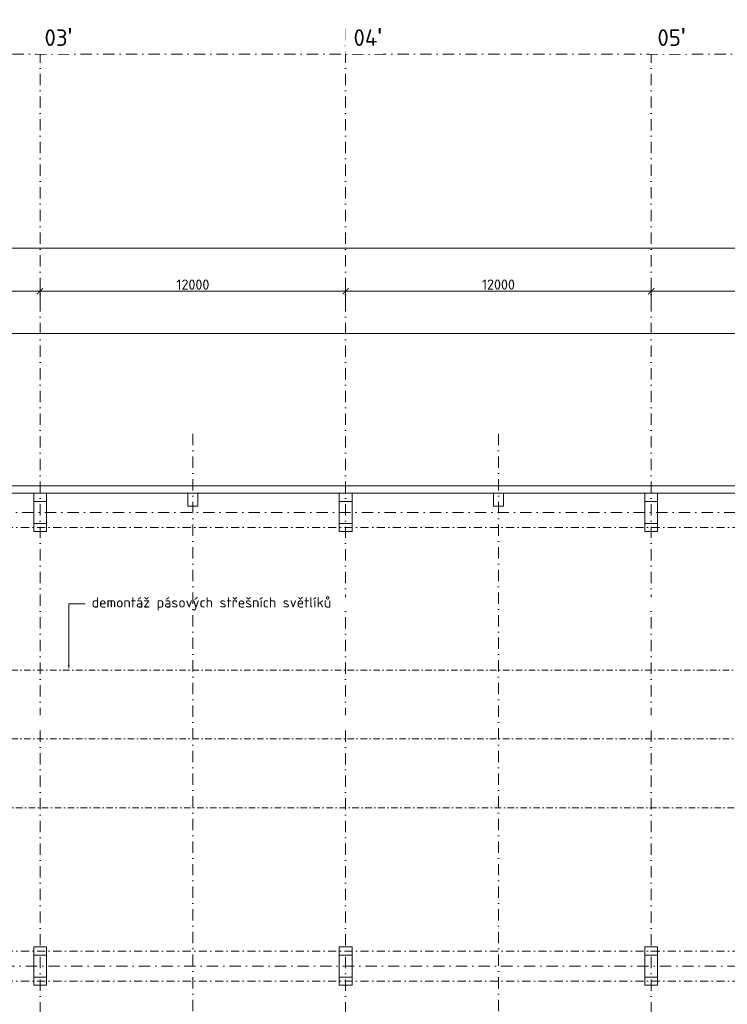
# Model space of a CAD drawing. Header units: millimetres. Extents: x -796345 to 3713765, y -2985421 to 2187451.
# Tile 194 of 256: x 329200 to 356987, y 61878 to 100555. Entities that reach past the tile are written whole.
import ezdxf
from ezdxf import colors
from ezdxf.entities.mleader import LeaderData, LeaderLine
from ezdxf.math import Vec2, Vec3

# ---------------------------------------------------------------- set-up
doc = ezdxf.new("R2010")
doc.units = ezdxf.units.MM
doc.header["$PDMODE"] = 1
for name, pattern in [('CENTERX2', [101.6, 63.5, -12.7, 12.7, -12.7]), ('DASHDOT', [25.4, 12.7, -6.35, 0, -6.35]), ('ČERCHOVANÁ', [25.4, 12.7, -6.35, 0, -6.35])]:
    doc.linetypes.add(name, pattern=pattern)
doc.layers.get('Defpoints').update_dxf_attribs({"color": 8})
for name, color, linetype, lineweight in [('A99_N_kce-nad-vid', 7, 'DASHDOT', 5), ('A99_N_koty-200', 5, 'Continuous', 5), ('A99_N_osy', 1, 'CENTERX2', 9), ('A99_N_txt-popis-200', 240, 'Continuous', 5), ('A99_N_txt-popis-50', 240, 'Continuous', 9), ('A99_S_kce-nad-vid', 181, 'DASHDOT', 5), ('A99_S_kce-rez-sil', 7, 'Continuous', 15), ('A99_S_sloupy', 7, 'Continuous', 5)]:
    doc.layers.add(name, color=color, linetype=linetype, lineweight=lineweight)
doc.styles.add('A99_kota', font='isocpeur.ttf', dxfattribs={"height": 2})
doc.styles.add('A99_popis', font='isocpeur.ttf')
doc.styles.add('ad_popis 100', font='isocpeur.ttf', dxfattribs={"height": 200})
doc.dimstyles.new('A99_kota_200 new', dxfattribs={"dimscale": 200, "dimtxt": 2, "dimasz": 1.2, "dimexe": 0.5, "dimexo": 1.5, "dimgap": 0.3, "dimtad": 1, "dimdec": 0, "dimzin": 3, "dimdsep": 46, "dimtxsty": 'A99_kota', "dimblk": 'ARCHTICK', "dimcen": 2.5, "dimazin": 2, "dimtfac": 0.75, "dimtdec": 0, "dimtmove": 2, "dimatfit": 0, "dimfxl": 4, "dimfxlon": 1, "dimtolj": 1, "dimtzin": 0, "dimlwd": 5, "dimlwe": 5, "dimarcsym": 0})

# ---------------------------------------------------------------- blocks, each defined once
blk = doc.blocks.new('_ArchTick')
at = {"color": 0, "linetype": 'ByBlock', "const_width": 0.15}
blk.add_lwpolyline([(-0.5, -0.5), (0.5, 0.5)], dxfattribs=at)
blk = doc.blocks.new('*D221')
at = {"layer": 'A99_N_koty-200', "color": 0, "lineweight": 5, "transparency": 16777216}
for p, q in [((318000, 89090), (318000, 89990)), ((318000, 89890), (330000, 89890)), ((330000, 89090), (330000, 89990))]:
    blk.add_line(p, q, dxfattribs=at)
at = {"layer": 'Defpoints', "color": 0, "lineweight": 0, "transparency": 16777216}
for p in [(330000, 89890), (318000, 84024), (330000, 84024)]:
    blk.add_point(p, dxfattribs=at)
at = {"layer": 'A99_N_koty-200', "color": 0, "lineweight": 5, "transparency": 16777216, "xscale": 240, "yscale": 240, "zscale": 240, "rotation": 180}
blk.add_blockref('_ArchTick', (318000, 89890), dxfattribs=at)
at = {"layer": 'A99_N_koty-200', "color": 0, "lineweight": 5, "transparency": 16777216, "xscale": 240, "yscale": 240, "zscale": 240}
blk.add_blockref('_ArchTick', (330000, 89890), dxfattribs=at)
at = {"layer": 'A99_N_koty-200', "color": 0, "transparency": 16777216, "insert": (324000, 90150), "char_height": 400, "attachment_point": 5, "style": 'A99_kota'}
blk.add_mtext('\\A1;12000', dxfattribs=at)
blk = doc.blocks.new('*D222')
at = {"layer": 'A99_N_koty-200', "color": 0, "lineweight": 5, "transparency": 16777216}
for p, q in [((330000, 89090), (330000, 89990)), ((330000, 89890), (342000, 89890)), ((342000, 89090), (342000, 89990))]:
    blk.add_line(p, q, dxfattribs=at)
at = {"layer": 'Defpoints', "color": 0, "lineweight": 0, "transparency": 16777216}
for p in [(342000, 89890), (330000, 84024), (342000, 84024)]:
    blk.add_point(p, dxfattribs=at)
at = {"layer": 'A99_N_koty-200', "color": 0, "lineweight": 5, "transparency": 16777216, "xscale": 240, "yscale": 240, "zscale": 240, "rotation": 180}
blk.add_blockref('_ArchTick', (330000, 89890), dxfattribs=at)
at = {"layer": 'A99_N_koty-200', "color": 0, "lineweight": 5, "transparency": 16777216, "xscale": 240, "yscale": 240, "zscale": 240}
blk.add_blockref('_ArchTick', (342000, 89890), dxfattribs=at)
at = {"layer": 'A99_N_koty-200', "color": 0, "transparency": 16777216, "insert": (336000, 90150), "char_height": 400, "attachment_point": 5, "style": 'A99_kota'}
blk.add_mtext('\\A1;12000', dxfattribs=at)
blk = doc.blocks.new('*D223')
at = {"layer": 'A99_N_koty-200', "color": 0, "lineweight": 5, "transparency": 16777216}
for p, q in [((342000, 89090), (342000, 89990)), ((342000, 89890), (354000, 89890)), ((354000, 89090), (354000, 89990))]:
    blk.add_line(p, q, dxfattribs=at)
at = {"layer": 'Defpoints', "color": 0, "lineweight": 0, "transparency": 16777216}
for p in [(354000, 89890), (342000, 84024), (354000, 84024)]:
    blk.add_point(p, dxfattribs=at)
at = {"layer": 'A99_N_koty-200', "color": 0, "lineweight": 5, "transparency": 16777216, "xscale": 240, "yscale": 240, "zscale": 240, "rotation": 180}
blk.add_blockref('_ArchTick', (342000, 89890), dxfattribs=at)
at = {"layer": 'A99_N_koty-200', "color": 0, "lineweight": 5, "transparency": 16777216, "xscale": 240, "yscale": 240, "zscale": 240}
blk.add_blockref('_ArchTick', (354000, 89890), dxfattribs=at)
at = {"layer": 'A99_N_koty-200', "color": 0, "transparency": 16777216, "insert": (348000, 90150), "char_height": 400, "attachment_point": 5, "style": 'A99_kota'}
blk.add_mtext('\\A1;12000', dxfattribs=at)
blk = doc.blocks.new('*D224')
at = {"layer": 'A99_N_koty-200', "color": 0, "lineweight": 5, "transparency": 16777216}
for p, q in [((354000, 89090), (354000, 89990)), ((354000, 89890), (366000, 89890)), ((366000, 89090), (366000, 89990))]:
    blk.add_line(p, q, dxfattribs=at)
at = {"layer": 'Defpoints', "color": 0, "lineweight": 0, "transparency": 16777216}
for p in [(366000, 89890), (354000, 84024), (366000, 84024)]:
    blk.add_point(p, dxfattribs=at)
at = {"layer": 'A99_N_koty-200', "color": 0, "lineweight": 5, "transparency": 16777216, "xscale": 240, "yscale": 240, "zscale": 240, "rotation": 180}
blk.add_blockref('_ArchTick', (354000, 89890), dxfattribs=at)
at = {"layer": 'A99_N_koty-200', "color": 0, "lineweight": 5, "transparency": 16777216, "xscale": 240, "yscale": 240, "zscale": 240}
blk.add_blockref('_ArchTick', (366000, 89890), dxfattribs=at)
at = {"layer": 'A99_N_koty-200', "color": 0, "transparency": 16777216, "insert": (360000, 90150), "char_height": 400, "attachment_point": 5, "style": 'A99_kota'}
blk.add_mtext('\\A1;12000', dxfattribs=at)
blk = doc.blocks.new('*D238')
at = {"layer": 'A99_N_koty-200', "color": 0, "lineweight": 5, "transparency": 16777216}
for p, q in [((306000, 90785), (306000, 91685)), ((438550, 90785), (438550, 91685)), ((306000, 91585), (438550, 91585))]:
    blk.add_line(p, q, dxfattribs=at)
at = {"layer": 'Defpoints', "color": 0, "lineweight": 0, "transparency": 16777216}
for p in [(438550, 91585), (306000, 84024), (438550, 84024)]:
    blk.add_point(p, dxfattribs=at)
at = {"layer": 'A99_N_koty-200', "color": 0, "lineweight": 5, "transparency": 16777216, "xscale": 240, "yscale": 240, "zscale": 240, "rotation": 180}
blk.add_blockref('_ArchTick', (306000, 91585), dxfattribs=at)
at = {"layer": 'A99_N_koty-200', "color": 0, "lineweight": 5, "transparency": 16777216, "xscale": 240, "yscale": 240, "zscale": 240}
blk.add_blockref('_ArchTick', (438550, 91585), dxfattribs=at)
at = {"layer": 'A99_N_koty-200', "color": 0, "transparency": 16777216, "insert": (372275, 91845), "char_height": 400, "attachment_point": 5, "style": 'A99_kota'}
blk.add_mtext('\\A1;132550', dxfattribs=at)
blk = doc.blocks.new('*D241')
at = {"layer": 'A99_N_koty-200', "color": 0, "lineweight": 5, "transparency": 16777216}
for p, q in [((305450, 87432), (305450, 88332)), ((305450, 88232), (480030, 88232)), ((480030, 87432), (480030, 88332))]:
    blk.add_line(p, q, dxfattribs=at)
at = {"layer": 'Defpoints', "color": 0, "lineweight": 0, "transparency": 16777216}
for p in [(480030, 88232), (305450, 82250), (480030, 81380)]:
    blk.add_point(p, dxfattribs=at)
at = {"layer": 'A99_N_koty-200', "color": 0, "lineweight": 5, "transparency": 16777216, "xscale": 240, "yscale": 240, "zscale": 240, "rotation": 180}
blk.add_blockref('_ArchTick', (305450, 88232), dxfattribs=at)
at = {"layer": 'A99_N_koty-200', "color": 0, "lineweight": 5, "transparency": 16777216, "xscale": 240, "yscale": 240, "zscale": 240}
blk.add_blockref('_ArchTick', (480030, 88232), dxfattribs=at)
at = {"layer": 'A99_N_koty-200', "color": 0, "transparency": 16777216, "insert": (392740, 88492), "char_height": 400, "attachment_point": 5, "style": 'A99_kota'}
blk.add_mtext('\\A1;174580', dxfattribs=at)

msp = doc.modelspace()

# ---------------------------------------------------------------- linework, layer by layer
at = {"layer": 'A99_N_kce-nad-vid', "color": 30, "linetype": 'ČERCHOVANÁ', "lineweight": 9, "ltscale": 20}
for p, q in [((312100, 75005.3), (432450, 75005.3)), ((312100, 72300.2), (432450, 72300.2))]:
    msp.add_line(p, q, dxfattribs=at)
msp.add_lwpolyline([(432450, 69594.7), (312100, 69594.7)], dxfattribs=at)
at = {"layer": 'A99_N_osy', "linetype": 'DASHDOT', "ltscale": 35}
for p, q in [((330000, 100200), (330000, -5085)), ((342000, 100200), (342000, -5085)), ((354000, 100200), (354000, -5085)), ((296400, 81200), (438800, 81200)), ((450800, 63380), (296400, 63380))]:
    msp.add_line(p, q, dxfattribs=at)
msp.add_lwpolyline([(452950, 99200), (304375, 99200)], dxfattribs=at)
at = {"layer": 'A99_S_kce-nad-vid', "linetype": 'ČERCHOVANÁ', "ltscale": 25}
for p, q in [((305750, 80610), (438800, 80610)), ((305750, 63970), (438800, 63970)), ((305750, 62790), (450800, 62790))]:
    msp.add_line(p, q, dxfattribs=at)
at = {"layer": 'A99_S_kce-rez-sil'}
for p, q in [((311800, 82250), (461650, 82250)), ((312200, 81950), (438300, 81950))]:
    msp.add_line(p, q, dxfattribs=at)
at = {"layer": 'A99_S_sloupy', "linetype": 'Continuous', "ltscale": 2}
for points in [[(330250, 80450), (329750, 80450), (329750, 81950), (330250, 81950)], [(330250, 80450), (329750, 80450), (329750, 81950), (330250, 81950)], [(342250, 80450), (341750, 80450), (341750, 81950), (342250, 81950)], [(342250, 80450), (341750, 80450), (341750, 81950), (342250, 81950)], [(354250, 80450), (353750, 80450), (353750, 81950), (354250, 81950)], [(354250, 80450), (353750, 80450), (353750, 81950), (354250, 81950)], [(330250, 62630), (329750, 62630), (329750, 64130), (330250, 64130)], [(330250, 62630), (329750, 62630), (329750, 64130), (330250, 64130)], [(342250, 62630), (341750, 62630), (341750, 64130), (342250, 64130)], [(342250, 62630), (341750, 62630), (341750, 64130), (342250, 64130)], [(354250, 62630), (353750, 62630), (353750, 64130), (354250, 64130)], [(354250, 62630), (353750, 62630), (353750, 64130), (354250, 64130)]]:
    msp.add_lwpolyline(points, close=True, dxfattribs=at)
at = {"layer": 'A99_S_sloupy', "linetype": 'Continuous', "lineweight": 20, "ltscale": 2}
for points in [[(329750, 81950), (330250, 81950), (330250, 81630), (329750, 81630)], [(341750, 81950), (342250, 81950), (342250, 81630), (341750, 81630)], [(353750, 81950), (354250, 81950), (354250, 81630), (353750, 81630)], [(329750, 80770), (330250, 80770), (330250, 80450), (329750, 80450)], [(341750, 80770), (342250, 80770), (342250, 80450), (341750, 80450)], [(353750, 80770), (354250, 80770), (354250, 80450), (353750, 80450)], [(329750, 64130), (330250, 64130), (330250, 63810), (329750, 63810)], [(341750, 64130), (342250, 64130), (342250, 63810), (341750, 63810)], [(353750, 64130), (354250, 64130), (354250, 63810), (353750, 63810)], [(329750, 62950), (330250, 62950), (330250, 62630), (329750, 62630)], [(341750, 62950), (342250, 62950), (342250, 62630), (341750, 62630)], [(353750, 62950), (354250, 62950), (354250, 62630), (353750, 62630)]]:
    msp.add_lwpolyline(points, close=True, dxfattribs=at)
at = {"layer": 'A99_S_sloupy', "ltscale": 2}
for points in [[(336200, 81450), (335800, 81450), (335800, 81950), (336200, 81950)], [(348200, 81450), (347800, 81450), (347800, 81950), (348200, 81950)]]:
    msp.add_lwpolyline(points, close=True, dxfattribs=at)

# ---------------------------------------------------------------- dimensions: what is measured, and where the dimension line sits
at = {"layer": 'A99_N_koty-200'}
for base, p1, p2, picture, middle in [((438550, 91585.3), (306000, 84023.6), (438550, 84023.6), '*D238', (372275, 91845.3)), ((330000, 89889.6), (318000, 84023.6), (330000, 84023.6), '*D221', (324000, 90149.6)), ((342000, 89889.6), (330000, 84023.6), (342000, 84023.6), '*D222', (336000, 90149.6)), ((354000, 89889.6), (342000, 84023.6), (354000, 84023.6), '*D223', (348000, 90149.6)), ((366000, 89889.6), (354000, 84023.6), (366000, 84023.6), '*D224', (360000, 90149.6)), ((480030, 88232.3), (305450, 82250), (480030, 81380), '*D241', (392740, 88492.3))]:
    dim = msp.add_linear_dim(base=base, p1=p1, p2=p2, dimstyle='A99_kota_200 new', override={"dimscale": 0, "dimtix": 1, "dimtofl": 1, "dimtmove": 1, "dimatfit": 1}, dxfattribs=at)
    dim.commit()
    dim.dimension.update_dxf_attribs({"geometry": picture, "text_midpoint": middle})

# ---------------------------------------------------------------- leaders
at = {"layer": 'A99_N_txt-popis-50', "lineweight": 9}
ml = msp.add_multileader_mtext('Standard', dxfattribs=at)
ml.set_content('\\A1;{\\C256;výměna stávajících sekční vrat za nová}', color=1, style='A99_popis')
ml.set_leader_properties(color=256, linetype='ByLayer', lineweight=-1)
ml.build(insert=Vec2(0, 0))
ml.multileader.update_dxf_attribs({"dogleg_length": 200, "arrow_head_size": 300, "scale": 200})
ctx = ml.context
ctx.base_point, ctx.scale, ctx.char_height, ctx.arrow_head_size, ctx.landing_gap_size, ctx.plane_origin = Vec3(9095, 72885), 200, 400, 300, 1000, Vec3(8542.5, 64790)
notes = []
notes.append((ctx, [(0, (1, 1, 0), (8295, 72885), (1, 0), 800, [(0, [(5830, 72885)], 0, [])])]))
ctx.mtext.insert, ctx.mtext.width, ctx.mtext.flow_direction = Vec3(10095, 73145), 9865.703, 5
ml = msp.add_multileader_mtext('Standard', dxfattribs=at)
ml.set_content('\\A1;{\\C256;osazení nových dveří\\P(požární únik)}', color=1, style='A99_popis')
ml.set_leader_properties(color=256, linetype='ByLayer', lineweight=-1)
ml.build(insert=Vec2(0, 0))
ml.multileader.update_dxf_attribs({"dogleg_length": 6.4, "arrow_head_size": 200, "scale": 200})
ctx = ml.context
ctx.base_point, ctx.scale, ctx.char_height, ctx.arrow_head_size, ctx.landing_gap_size, ctx.plane_origin = Vec3(9575, 69050), 200, 400, 200, 400, Vec3(8542.5, 60475.8)
notes.append((ctx, [(0, (1, 1, 0), (8295, 69050), (1, 0), 1280, [(0, [(5750, 67035)], 0, [])])]))
ctx.mtext.insert, ctx.mtext.width, ctx.mtext.flow_direction = Vec3(9975, 69310), 5317.307, 5
for ctx, leaders in notes:
    for number, flags, end, landing, length, lines in leaders:
        leader = LeaderData()
        leader.index, (leader.has_last_leader_line, leader.has_dogleg_vector, leader.attachment_direction) = number, flags
        leader.last_leader_point, leader.dogleg_vector, leader.dogleg_length = Vec3(end), Vec3(landing), length
        for number, points, colour, breaks in lines:
            line = LeaderLine()
            line.index, line.vertices, line.color, line.breaks = number, Vec3.list(points), colors.encode_raw_color(colour), breaks
            leader.lines.append(line)
        ctx.leaders.append(leader)

# ---------------------------------------------------------------- next in the draw order: texts
at = {"layer": 'A99_N_txt-popis-200', "color": 1, "lineweight": 0, "char_height": 650, "attachment_point": 1, "style": 'ad_popis 100', "bg_fill": 2}
for s, insert in [("03{\\fArial|b0|i0|c238|p34;\\H1.08333x;'}", (330175, 100230)), ("04{\\fArial|b0|i0|c238|p34;\\H1.08333x;'}", (342310, 100230)), ("05{\\fArial|b0|i0|c238|p34;\\H1.08333x;'}", (354245.1, 100230))]:
    msp.add_mtext_dynamic_manual_height_columns(s, width=832.5, gutter_width=1000, heights=[0], dxfattribs=dict(at, insert=insert))

# ---------------------------------------------------------------- next in the draw order: leaders
at = {"layer": 'A99_N_txt-popis-50', "lineweight": 9}
ml = msp.add_multileader_mtext('Standard', dxfattribs=at)
ml.set_content('\\A1;{\\C256;demontáž pásových střešních světlíků}', color=1, style='A99_popis')
ml.set_leader_properties(color=256, linetype='ByLayer', lineweight=-1)
ml.build(insert=Vec2(0, 0))
ml.multileader.update_dxf_attribs({"dogleg_length": 3.23, "arrow_head_size": 200, "scale": 200})
ctx = ml.context
ctx.base_point, ctx.scale, ctx.char_height, ctx.arrow_head_size, ctx.landing_gap_size, ctx.plane_origin = Vec3(331775, 77605), 200, 400, 200, 250, Vec3(337745, 73109)
notes = []
notes.append((ctx, [(0, (1, 1, 0), (331130, 77605), (1, 0), 645, [(0, [(331130, 75005.3)], 0, [])])]))
ctx.mtext.insert, ctx.mtext.width, ctx.mtext.flow_direction = Vec3(332025, 77865), 9848.317, 5
ctx.mtext.has_bg_fill, ctx.mtext.bg_color, ctx.mtext.bg_scale_factor, ctx.mtext.bg_transparency, ctx.mtext.use_window_bg_color = 1, -1073741824, 1, 0, 1
ml = msp.add_multileader_mtext('Standard', dxfattribs=at)
ml.set_content('\\A1;{\\C256;výměna sekčních vrat}', color=1, style='A99_popis')
ml.set_leader_properties(color=256, linetype='ByLayer', lineweight=-1)
ml.build(insert=Vec2(0, 0))
ml.multileader.update_dxf_attribs({"dogleg_length": 1, "arrow_head_size": 200, "scale": 200})
ctx = ml.context
ctx.base_point, ctx.scale, ctx.char_height, ctx.arrow_head_size, ctx.landing_gap_size, ctx.plane_origin = Vec3(309420, 72967.5), 200, 400, 200, 250, Vec3(309735, 63931.7)
notes.append((ctx, [(0, (1, 1, 0), (308775, 72967.5), (1, 0), 645, [(0, [(305790, 72967.5)], 0, [])])]))
ctx.mtext.insert, ctx.mtext.width, ctx.mtext.defined_height, ctx.mtext.flow_direction = Vec3(309670, 73227.5), 7057.5, 1693.3, 5
ctx.mtext.has_bg_fill, ctx.mtext.bg_color, ctx.mtext.bg_scale_factor, ctx.mtext.bg_transparency, ctx.mtext.use_window_bg_color = 1, -1073741824, 1, 0, 1
for ctx, leaders in notes:
    for number, flags, end, landing, length, lines in leaders:
        leader = LeaderData()
        leader.index, (leader.has_last_leader_line, leader.has_dogleg_vector, leader.attachment_direction) = number, flags
        leader.last_leader_point, leader.dogleg_vector, leader.dogleg_length = Vec3(end), Vec3(landing), length
        for number, points, colour, breaks in lines:
            line = LeaderLine()
            line.index, line.vertices, line.color, line.breaks = number, Vec3.list(points), colors.encode_raw_color(colour), breaks
            leader.lines.append(line)
        ctx.leaders.append(leader)

# ---------------------------------------------------------------- next in the draw order: linework, layer by layer
at = {"layer": 'A99_N_osy', "linetype": 'DASHDOT', "ltscale": 35}
for points in [[(336000, 22490), (336000, 84377.5)], [(348000, 22490), (348000, 84377.5)]]:
    msp.add_lwpolyline(points, dxfattribs=at)

doc.saveas('drawing.dxf')
